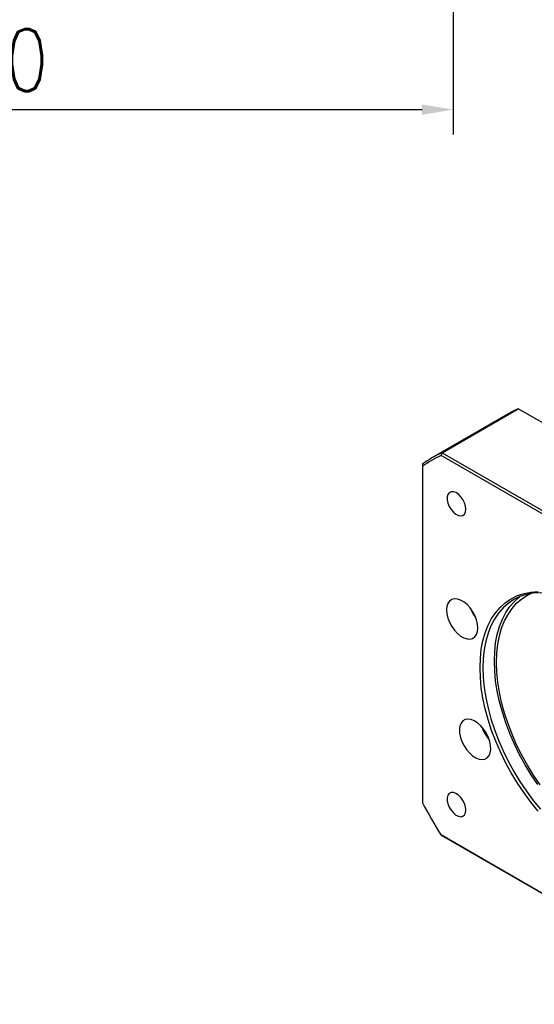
# Model space of a CAD drawing. Header units: millimetres. Extents: x 6735 to 7978, y 3609 to 4485.
# Tile 3 of 9: x 6945 to 7069, y 3809 to 4047. Entities that reach past the tile are written whole.
import ezdxf

# ---------------------------------------------------------------- set-up
doc = ezdxf.new("R2010")
doc.units = ezdxf.units.MM
doc.layers.get('Defpoints').update_dxf_attribs({"lineweight": 13})
doc.layers.add('1轮廓实线层', color=7, linetype='Continuous')
doc.layers.add('7标注层', color=4, linetype='Continuous')
doc.styles.add('TH_GBDIM', font='romans.shx', dxfattribs={"width": 0.8, "bigfont": 'gbcbig.shx'})
doc.dimstyles.new('TH_GBDIM', dxfattribs={"dimscale": 3, "dimtxt": 5, "dimasz": 2.5, "dimexe": 2, "dimexo": 0, "dimgap": 1.5, "dimtad": 1, "dimdec": 1, "dimdsep": 46, "dimtxsty": 'TH_GBDIM', "dimcen": 2.5, "dimclrd": 130, "dimclre": 130, "dimclrt": 3, "dimadec": 0, "dimazin": 2, "dimtfac": 0.714286, "dimtdec": 1, "dimtmove": 0, "dimatfit": 3, "dimfxl": 1, "dimtzin": 0, "dimlwd": -1, "dimlwe": -1, "dimarcsym": 0})

# ---------------------------------------------------------------- blocks, each defined once
blk = doc.blocks.new('*D31')
at = {"layer": '7标注层', "color": 130}
for p, q in [((6829.83, 4168.51), (6829.83, 4019)), ((7049.83, 4168.51), (7049.83, 4019)), ((6837.33, 4025), (7042.33, 4025))]:
    blk.add_line(p, q, dxfattribs=at)
for points in [[(6837.33, 4026.25), (6837.33, 4023.75), (6829.83, 4025)], [(7042.33, 4023.75), (7042.33, 4026.25), (7049.83, 4025)]]:
    blk.add_solid(points, dxfattribs=at)
at = {"layer": 'Defpoints', "color": 0}
for p in [(6829.83, 4168.51), (7049.83, 4168.51), (7049.83, 4025)]:
    blk.add_point(p, dxfattribs=at)
at = {"layer": '7标注层', "color": 3, "insert": (6936.45, 4037), "char_height": 15, "attachment_point": 5, "style": 'TH_GBDIM'}
blk.add_mtext('220', dxfattribs=at)

msp = doc.modelspace()

# ---------------------------------------------------------------- linework, layer by layer
at = {"layer": '1轮廓实线层', "linetype": 'Continuous', "lineweight": 30}
for p, q in [((7063.13, 3951.41), (7044.69, 3940.76)), ((7047.13, 3942), (7065.57, 3952.64)), ((7136.29, 3911.82), (7065.57, 3952.64)), ((7046.91, 3941.3), (7047.13, 3942)), ((7047.13, 3942), (7117.85, 3901.17)), ((7117.36, 3900.63), (7046.91, 3941.3)), ((7042.39, 3939.26), (7042.39, 3938.7)), ((7042.39, 3938.7), (7042.39, 3857.35)), ((7046.91, 3849.53), (7117.36, 3808.86)), ((7047.13, 3849.4), (7046.91, 3849.53)), ((7117.85, 3808.58), (7047.13, 3849.4))]:
    msp.add_line(p, q, dxfattribs=at)
at = {"layer": '1轮廓实线层', "linetype": 'Continuous', "lineweight": 30, "flags": 128}
for points in [[(7052.9, 3928.33), (7052.82, 3929.09), (7052.57, 3929.88), (7052.18, 3930.66), (7051.68, 3931.37), (7051.09, 3931.94), (7050.48, 3932.35), (7049.87, 3932.55), (7049.32, 3932.54), (7048.87, 3932.31), (7048.55, 3931.89), (7048.38, 3931.3), (7048.38, 3930.58), (7048.55, 3929.8), (7048.87, 3929), (7049.32, 3928.25), (7049.87, 3927.61), (7050.48, 3927.11), (7051.09, 3926.81), (7051.68, 3926.71), (7052.18, 3926.83), (7052.57, 3927.16), (7052.82, 3927.67), (7052.9, 3928.33)], [(7048.22, 3903.98), (7048.31, 3903.02), (7048.55, 3902.01), (7048.95, 3900.99), (7049.48, 3900), (7050.12, 3899.1), (7050.84, 3898.31), (7051.61, 3897.67), (7052.41, 3897.21), (7053.18, 3896.96), (7053.9, 3896.91), (7054.54, 3897.08), (7055.07, 3897.45), (7055.47, 3898.01), (7055.71, 3898.74), (7055.8, 3899.6), (7055.71, 3900.56), (7055.47, 3901.57), (7055.07, 3902.59), (7054.54, 3903.58), (7053.9, 3904.48), (7053.18, 3905.27), (7052.41, 3905.91), (7051.61, 3906.37), (7050.84, 3906.62), (7050.12, 3906.67), (7049.48, 3906.5), (7048.95, 3906.13), (7048.55, 3905.56), (7048.31, 3904.84), (7048.22, 3903.98)], [(7056.32, 3889.98), (7056.4, 3892.28), (7056.63, 3894.46), (7057.03, 3896.53), (7057.58, 3898.47), (7058.28, 3900.26), (7059.13, 3901.89), (7060.12, 3903.36), (7061.25, 3904.66), (7062.5, 3905.77), (7063.88, 3906.7), (7065.37, 3907.43), (7066.96, 3907.96), (7068.64, 3908.29), (7070.41, 3908.41)], [(7082.31, 3904.79), (7080.49, 3905.75), (7078.51, 3906.62), (7076.54, 3907.3), (7074.62, 3907.79), (7072.74, 3908.07), (7070.93, 3908.15), (7069.19, 3908.03), (7067.52, 3907.71), (7065.95, 3907.19), (7064.49, 3906.47), (7063.13, 3905.56), (7061.89, 3904.46), (7060.78, 3903.18), (7059.8, 3901.73), (7058.97, 3900.12), (7058.27, 3898.35), (7057.73, 3896.44), (7057.34, 3894.4), (7057.11, 3892.25), (7057.03, 3889.98)], [(7059.79, 3891.58), (7059.87, 3893.84), (7060.1, 3896), (7060.49, 3898.04), (7061.04, 3899.94), (7061.73, 3901.71), (7062.57, 3903.32), (7063.54, 3904.77), (7064.65, 3906.05), (7065.89, 3907.15), (7065.92, 3907.17)], [(7060.3, 3891.28), (7060.38, 3893.53), (7060.62, 3895.66), (7061.01, 3897.68), (7061.55, 3899.57), (7062.25, 3901.32), (7063.09, 3902.91), (7064.07, 3904.33), (7065.18, 3905.58), (7066.43, 3906.65), (7067.79, 3907.53), (7068.59, 3907.94)], [(7070.41, 3855.29), (7068.64, 3857.45), (7066.96, 3859.72), (7065.37, 3862.09), (7063.88, 3864.54), (7062.5, 3867.05), (7061.25, 3869.62), (7060.12, 3872.21), (7059.13, 3874.83), (7058.28, 3877.44), (7057.58, 3880.04), (7057.03, 3882.61), (7056.63, 3885.14), (7056.4, 3887.6), (7056.32, 3889.98)], [(7057.03, 3889.98), (7057.11, 3887.63), (7057.34, 3885.2), (7057.73, 3882.71), (7058.27, 3880.18), (7058.97, 3877.61), (7059.8, 3875.04), (7060.78, 3872.46), (7061.89, 3869.9), (7063.13, 3867.37), (7064.49, 3864.89), (7065.95, 3862.48), (7067.52, 3860.14), (7069.19, 3857.9), (7070.93, 3855.76)], [(7070.29, 3861.74), (7068.72, 3864.07), (7067.25, 3866.49), (7065.89, 3868.96), (7064.65, 3871.49), (7063.54, 3874.05), (7062.57, 3876.63), (7061.73, 3879.21), (7061.04, 3881.77), (7060.49, 3884.31), (7060.1, 3886.8), (7059.87, 3889.23), (7059.79, 3891.58)], [(7070.83, 3861.7), (7069.26, 3864.01), (7067.79, 3866.39), (7066.43, 3868.84), (7065.18, 3871.35), (7064.07, 3873.89), (7063.09, 3876.44), (7062.25, 3879), (7061.55, 3881.55), (7061.01, 3884.07), (7060.62, 3886.54), (7060.38, 3888.95), (7060.3, 3891.28)], [(7052.45, 3871.12), (7053.06, 3870.19), (7053.77, 3869.37), (7054.53, 3868.69), (7055.32, 3868.19), (7056.11, 3867.88), (7056.84, 3867.78), (7057.51, 3867.89), (7058.07, 3868.22), (7058.5, 3868.73), (7058.78, 3869.42), (7058.91, 3870.25), (7058.87, 3871.19), (7058.66, 3872.19), (7058.3, 3873.21), (7057.8, 3874.21), (7057.19, 3875.14), (7056.48, 3875.97), (7055.72, 3876.64), (7054.93, 3877.15), (7054.15, 3877.46), (7053.41, 3877.55), (7052.74, 3877.44), (7052.18, 3877.12), (7051.75, 3876.6), (7051.47, 3875.91), (7051.34, 3875.08), (7051.39, 3874.14), (7051.59, 3873.14), (7051.95, 3872.12), (7052.45, 3871.12)], [(7052.9, 3855.58), (7052.82, 3856.34), (7052.57, 3857.13), (7052.18, 3857.91), (7051.68, 3858.62), (7051.09, 3859.19), (7050.48, 3859.6), (7049.87, 3859.8), (7049.32, 3859.79), (7048.87, 3859.56), (7048.55, 3859.14), (7048.38, 3858.55), (7048.38, 3857.83), (7048.55, 3857.05), (7048.87, 3856.25), (7049.32, 3855.5), (7049.87, 3854.86), (7050.48, 3854.36), (7051.09, 3854.06), (7051.68, 3853.96), (7052.18, 3854.08), (7052.57, 3854.41), (7052.82, 3854.92), (7052.9, 3855.58)]]:
    msp.add_lwpolyline(points, dxfattribs=at)
at = {"layer": '1轮廓实线层', "linetype": 'Continuous', "lineweight": 30}
for centre, radius, start, end in [((7075.78, 3929.5), 25.29, 113.7958, 119.9927), ((7057.32, 3918.88), 25.26, 113.7931, 126.2176), ((7057.13, 3918.39), 25.09, 114.0438, 125.967), ((7060.76, 3906.84), 7.21, 199.9181, 220.0766), ((7063.87, 3877.72), 7.21, 199.9141, 220.0805), ((7157.14, 3918.38), 129.97, 208.0102, 211.9898)]:
    msp.add_arc(centre, radius, start, end, dxfattribs=at)
msp.add_open_spline([(7056.88, 3875.43), (7056.9, 3875.37), (7057.01, 3875), (7057.33, 3874.34), (7057.84, 3873.48), (7058.25, 3872.93), (7058.48, 3872.7), (7058.49, 3872.69)], degree=3, knots=[0, 0, 0, 0, 0.058357, 0.368474, 0.678178, 0.988598, 1, 1, 1, 1], dxfattribs=at)

# ---------------------------------------------------------------- dimensions: what is measured, and where the dimension line sits
at = {"layer": '7标注层'}
dim = msp.add_linear_dim(base=(7049.83, 4025), p1=(6829.83, 4168.51), p2=(7049.83, 4168.51), dimstyle='TH_GBDIM', dxfattribs=at)
dim.commit()
dim.dimension.update_dxf_attribs({"geometry": '*D31', "text_midpoint": (6936.45, 4025), "dimtype": 160})

doc.saveas('drawing.dxf')
